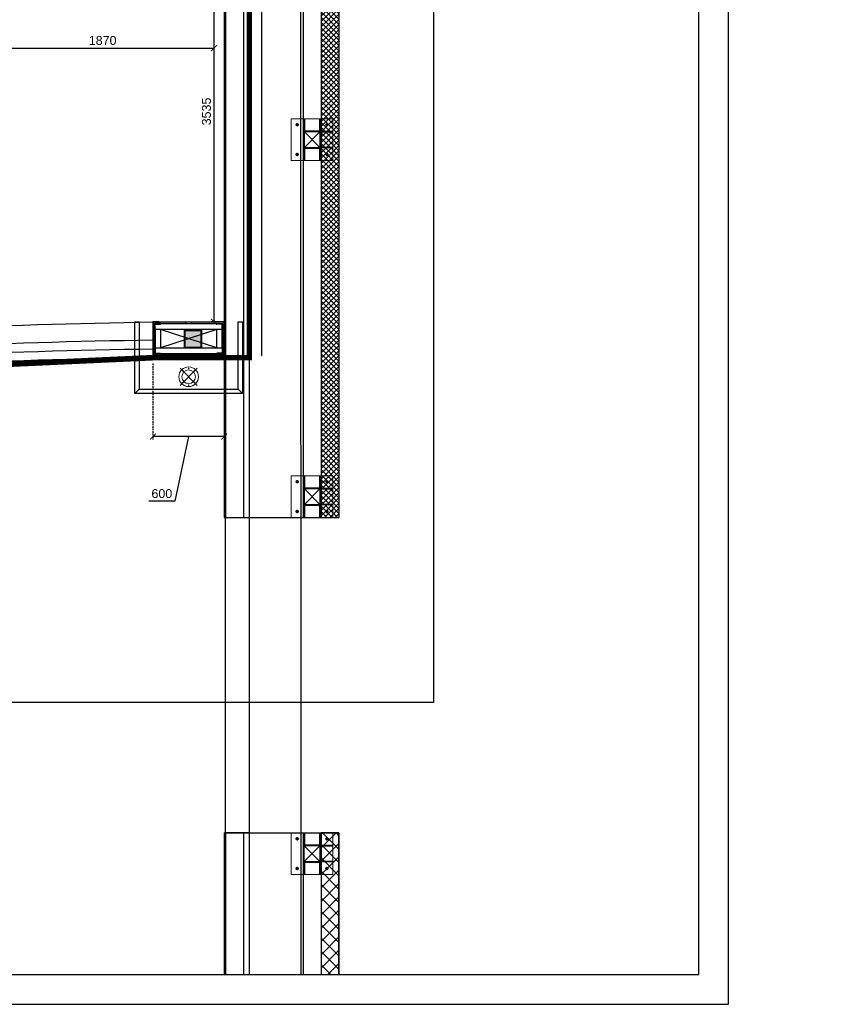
# Model space of a CAD drawing. Header units: millimetres. Extents: x 0 to 2243864, y 0 to 1237228.
# Tile 19 of 30: x 1054590 to 1061499, y 1127952 to 1136226. Entities that reach past the tile are written whole.
import ezdxf

# ---------------------------------------------------------------- set-up
doc = ezdxf.new("R2010")
doc.units = ezdxf.units.MM
doc.header["$LTSCALE"] = 7
doc.linetypes.add('Hidden', pattern=[6, 4, -2])
for name, color, linetype, lineweight in [('A-DETL', 255, 'Continuous', 13), ('A1-LIGHT FIXTURES', 255, 'Continuous', 9), ('A3-DIM', 4, 'Continuous', 13), ('FACADE COLUMN', 255, 'Continuous', 13), ('PD_025_TEXT', 61, 'Continuous', 25), ('PD_ELEVATION_03', 80, 'Continuous', 18), ('PLATE', 255, 'Continuous', 13), ('ST-STEEL', 255, 'Continuous', 13), ('steel member', 255, 'Continuous', 13)]:
    doc.layers.add(name, color=color, linetype=linetype, lineweight=lineweight)
for name, color, linetype in [('CT-DIM', 3, 'Continuous'), ('PD_BASE', 8, 'Continuous'), ('PD_DIMENSION', 201, 'Continuous')]:
    doc.layers.add(name, color=color, linetype=linetype)
doc.styles.get("Standard").update_dxf_attribs({"font": 'arial.ttf'})
doc.dimstyles.new('MM', dxfattribs={"dimtxt": 75, "dimasz": 50, "dimexe": 25, "dimexo": 50, "dimgap": 25, "dimtad": 1, "dimdec": 0, "dimrnd": 5, "dimtxsty": 'Standard', "dimblk": 'ARCHTICK', "dimcen": 2.5, "dimadec": 0, "dimazin": 0, "dimtfac": 1, "dimtdec": 0, "dimtmove": 0, "dimatfit": 3, "dimfxl": 1, "dimarcsym": 0})
pattern_1 = [(45, (-314595.0000000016, -105075.1952323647), (-3.535533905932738, 3.535533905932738), []), (135, (-314595.0000000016, -105075.1952323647), (-3.535533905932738, -3.535533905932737), [])]
pattern_2 = [(45, (-314605.0000000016, -105075.1952323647), (-3.535533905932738, 3.535533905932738), []), (135, (-314605.0000000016, -105075.1952323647), (-3.535533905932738, -3.535533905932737), [])]

# ---------------------------------------------------------------- blocks, each defined once
blk = doc.blocks.new('_ARCHTICK')
at = {"color": 0, "linetype": 'ByBlock', "const_width": 0.15}
blk.add_lwpolyline([(-0.5, -0.5), (0.5, 0.5)], dxfattribs=at)
blk = doc.blocks.new('*D83')
at = {"layer": 'Defpoints', "color": 0, "ltscale": 0.5, "transparency": 16777216}
for p in [(1056222.332654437, 1137221.612507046), (1056309.046243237, 1137221.612507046), (1056309.046243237, 1133687.660724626)]:
    blk.add_point(p, dxfattribs=at)
at = {"layer": 'PD_DIMENSION', "color": 0, "lineweight": -2, "ltscale": 0.5, "transparency": 16777216}
for p, q in [((1056259.046243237, 1137221.612507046), (1056197.332654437, 1137221.612507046)), ((1056222.332654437, 1133687.660724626), (1056222.332654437, 1137221.612507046)), ((1056259.046243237, 1133687.660724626), (1056197.332654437, 1133687.660724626))]:
    blk.add_line(p, q, dxfattribs=at)
at = {"layer": 'PD_DIMENSION', "color": 0, "lineweight": -2, "ltscale": 0.5, "transparency": 16777216, "xscale": 50, "yscale": 50, "zscale": 50}
for p, rotation in [((1056222.332654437, 1137221.612507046), 90), ((1056222.332654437, 1133687.660724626), 270)]:
    blk.add_blockref('_ARCHTICK', p, dxfattribs=dict(at, rotation=rotation))
at = {"layer": 'PD_DIMENSION', "color": 0, "ltscale": 0.5, "transparency": 16777216, "insert": (1056159.014100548, 1135454.636615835), "char_height": 75, "attachment_point": 5, "rotation": 90}
blk.add_mtext('3535', dxfattribs=at)
blk = doc.blocks.new('*D92')
at = {"layer": 'Defpoints', "color": 0, "ltscale": 0.5, "transparency": 16777216}
for p in [(1056222.332654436, 1135987.458458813), (1054351.738233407, 1135871.834986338), (1056222.332654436, 1135871.834986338)]:
    blk.add_point(p, dxfattribs=at)
at = {"layer": 'PD_DIMENSION', "color": 0, "lineweight": -2, "ltscale": 0.5, "transparency": 16777216}
for p, q in [((1054351.738233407, 1135921.834986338), (1054351.738233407, 1136012.458458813)), ((1056222.332654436, 1135921.834986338), (1056222.332654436, 1136012.458458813)), ((1054351.738233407, 1135987.458458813), (1056222.332654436, 1135987.458458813))]:
    blk.add_line(p, q, dxfattribs=at)
at = {"layer": 'PD_DIMENSION', "color": 0, "lineweight": -2, "ltscale": 0.5, "transparency": 16777216, "xscale": 50, "yscale": 50, "zscale": 50, "rotation": 180}
blk.add_blockref('_ARCHTICK', (1054351.738233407, 1135987.458458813), dxfattribs=at)
at = {"layer": 'PD_DIMENSION', "color": 0, "lineweight": -2, "ltscale": 0.5, "transparency": 16777216, "xscale": 50, "yscale": 50, "zscale": 50}
blk.add_blockref('_ARCHTICK', (1056222.332654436, 1135987.458458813), dxfattribs=at)
at = {"layer": 'PD_DIMENSION', "color": 0, "ltscale": 0.5, "transparency": 16777216, "insert": (1055287.035443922, 1136050.751432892), "char_height": 75, "attachment_point": 5}
blk.add_mtext('1870', dxfattribs=at)
blk = doc.blocks.new('*D124')
at = {"layer": 'Defpoints', "color": 0, "ltscale": 0.5, "transparency": 16777216}
for p in [(1032082.332927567, 1196358.442287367), (1032681.822019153, 1196358.442287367), (1032082.332927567, 1195695.05180171)]:
    blk.add_point(p, dxfattribs=at)
at = {"layer": 'PD_DIMENSION', "color": 0, "linetype": 'Hidden', "lineweight": -2, "ltscale": 0.5, "transparency": 16777216}
for p, q in [((1032082.332927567, 1196308.442287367), (1032082.332927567, 1195670.05180171)), ((1032681.822019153, 1196308.442287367), (1032681.822019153, 1195670.05180171))]:
    blk.add_line(p, q, dxfattribs=at)
at = {"layer": 'PD_DIMENSION', "color": 0, "lineweight": -2, "ltscale": 0.5, "transparency": 16777216}
for p, q in [((1032681.822019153, 1195695.05180171), (1032082.332927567, 1195695.05180171)), ((1032382.07747336, 1195695.05180171), (1032265.01616147, 1195152.762793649)), ((1032265.01616147, 1195152.762793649), (1032049.156679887, 1195152.762793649))]:
    blk.add_line(p, q, dxfattribs=at)
at = {"layer": 'PD_DIMENSION', "color": 0, "lineweight": -2, "ltscale": 0.5, "transparency": 16777216, "xscale": 50, "yscale": 50, "zscale": 50, "rotation": 180}
blk.add_blockref('_ARCHTICK', (1032082.332927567, 1195695.05180171), dxfattribs=at)
at = {"layer": 'PD_DIMENSION', "color": 0, "lineweight": -2, "ltscale": 0.5, "transparency": 16777216, "xscale": 50, "yscale": 50, "zscale": 50}
blk.add_blockref('_ARCHTICK', (1032681.822019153, 1195695.05180171), dxfattribs=at)
at = {"layer": 'PD_DIMENSION', "color": 0, "ltscale": 0.5, "transparency": 16777216, "insert": (1032157.086420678, 1195216.055767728), "char_height": 75, "attachment_point": 5}
blk.add_mtext('600', dxfattribs=at)
blk = doc.blocks.new('L1')
at = {"layer": 'A1-LIGHT FIXTURES'}
h = blk.add_hatch(color=251, dxfattribs=at)
h.dxf.hatch_style = 1
edge = h.paths.add_edge_path(flags=17)
edge.add_arc((0, 0), 57.5, -45.00000000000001, 315)
edge = h.paths.add_edge_path()
edge.add_arc((0, 0), 82.5, -45.00000000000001, 315)
at = {"layer": 'A1-LIGHT FIXTURES', "color": 251}
for p, q in [((0, 102.5), (0, -102.5)), ((102.5, 0), (-102.5, 0))]:
    blk.add_line(p, q, dxfattribs=at)
for radius in [82.5, 57.5]:
    blk.add_circle((0, 0), radius, dxfattribs=at)
at = {"layer": 'A3-DIM', "color": 251}
for p, q in [((-71.496662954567, 0.09999999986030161), (-70.09999999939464, 0.09999999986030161)), ((-70.09999999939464, 0.09999999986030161), (-70.09999999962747, 1.496662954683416)), ((-69.89999999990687, 0.09999999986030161), (-69.89999999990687, 1.496662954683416)), ((-69.89999999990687, 0.1000000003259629), (-68.50333704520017, 0.09999999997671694)), ((-0.09999999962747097, 70.09999999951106), (-1.496662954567, 70.0999999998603)), ((-0.09999999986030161, 69.89999999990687), (-1.496662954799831, 69.89999999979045)), ((-0.09999999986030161, 71.496662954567), (-0.09999999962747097, 70.09999999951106)), ((-0.1000000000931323, 69.90000000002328), (-0.09999999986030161, 68.50333704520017)), ((0.1000000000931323, 71.496662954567), (0.1000000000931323, 70.09999999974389)), ((1.496662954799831, 70.0999999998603), (0.09999999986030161, 70.09999999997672)), ((0.1000000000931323, 69.89999999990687), (0.1000000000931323, 68.50333704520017)), ((1.496662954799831, 69.89999999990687), (0.1000000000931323, 69.89999999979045)), ((49.39747468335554, 49.5974746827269), (48.00081172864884, 49.59747468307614)), ((49.39747468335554, 49.39747468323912), (48.00081172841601, 49.39747468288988)), ((49.39747468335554, 50.99413763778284), (49.39747468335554, 49.5974746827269)), ((49.39747468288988, 49.39747468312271), (49.39747468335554, 48.0008117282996)), ((49.59747468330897, 50.99413763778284), (49.59747468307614, 49.59747468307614)), ((50.99413763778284, 49.59747468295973), (49.59747468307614, 49.59747468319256)), ((49.59747468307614, 49.39747468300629), (49.59747468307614, 48.0008117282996)), ((50.99413763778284, 49.39747468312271), (49.59747468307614, 49.39747468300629)), ((69.89999999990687, 0.09999999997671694), (68.50333704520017, 0.1000000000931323)), ((69.89999999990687, 1.496662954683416), (69.89999999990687, 0.1000000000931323)), ((70.10000000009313, 1.496662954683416), (70.10000000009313, 0.09999999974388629)), ((71.49666295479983, 0.09999999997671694), (70.0999999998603, 0.09999999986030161)), ((-71.496662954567, -0.1000000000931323), (-70.09999999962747, -0.09999999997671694)), ((-70.09999999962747, -1.496662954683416), (-70.0999999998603, -0.09999999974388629)), ((-69.89999999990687, -0.09999999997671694), (-68.50333704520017, -0.1000000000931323)), ((-69.89999999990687, -1.496662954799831), (-69.89999999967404, -0.1000000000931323)), ((-49.59747468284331, -49.39747468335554), (-50.99413763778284, -49.39747468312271)), ((-49.59747468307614, -49.59747468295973), (-50.99413763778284, -49.59747468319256)), ((-49.59747468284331, -48.0008117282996), (-49.59747468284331, -49.39747468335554)), ((-49.59747468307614, -49.59747468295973), (-49.59747468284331, -50.99413763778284)), ((-49.39747468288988, -48.00081172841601), (-49.39747468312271, -49.39747468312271)), ((-48.00081172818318, -49.39747468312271), (-49.39747468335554, -49.39747468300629)), ((-49.39747468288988, -49.59747468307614), (-49.39747468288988, -50.99413763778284)), ((-48.00081172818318, -49.59747468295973), (-49.39747468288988, -49.59747468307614)), ((-1.496662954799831, -69.90000000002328), (-0.1000000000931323, -69.89999999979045)), ((-1.496662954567, -70.0999999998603), (-0.09999999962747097, -70.09999999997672)), ((-0.09999999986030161, -69.89999999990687), (-0.1000000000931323, -68.50333704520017)), ((-0.1000000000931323, -71.49666295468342), (-0.09999999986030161, -70.0999999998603)), ((0.1000000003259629, -69.89999999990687), (0.1000000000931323, -68.50333704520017)), ((0.1000000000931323, -69.90000000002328), (1.496662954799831, -69.89999999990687)), ((0.1000000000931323, -70.09999999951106), (1.496662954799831, -70.0999999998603)), ((0.1000000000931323, -71.49666295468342), (0.1000000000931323, -70.09999999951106)), ((69.89999999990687, -0.1000000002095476), (68.50333704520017, -0.09999999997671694)), ((69.89999999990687, -0.09999999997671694), (69.89999999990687, -1.496662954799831)), ((71.49666295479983, -0.09999999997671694), (70.09999999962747, -0.09999999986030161)), ((70.09999999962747, -0.09999999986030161), (70.10000000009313, -1.496662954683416))]:
    blk.add_line(p, q, dxfattribs=at)
for centre in [(-69.99999999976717, 0), (0, 69.99999999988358), (49.49747468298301, 49.49747468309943), (70, 0), (-49.49747468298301, -49.49747468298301), (0, -69.99999999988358)]:
    blk.add_circle(centre, 2.5, dxfattribs=at)
for centre, start, end in [((-69.99999999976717, 0), 93.82255372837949, 176.1774462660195), ((-69.99999999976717, 0), 3.822553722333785, 86.17744627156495), ((0, 69.99999999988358), 93.82255374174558, 176.1774462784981), ((0, 69.99999999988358), 183.8225537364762, 266.1774462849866), ((0, 69.99999999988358), 3.822553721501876, 86.1774462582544), ((0, 69.99999999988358), 273.8225537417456, 356.1774462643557), ((49.49747468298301, 49.49747468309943), 93.82255374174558, 176.1774462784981), ((49.49747468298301, 49.49747468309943), 183.8225537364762, 266.1774462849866), ((49.49747468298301, 49.49747468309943), 3.822553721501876, 86.1774462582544), ((49.49747468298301, 49.49747468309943), 273.8225537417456, 356.1774462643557), ((70, 0), 93.82255372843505, 176.1774462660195), ((70, 0), 3.822553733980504, 86.17744627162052), ((-69.99999999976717, 0), 183.8225537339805, 266.1774462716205), ((-69.99999999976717, 0), 273.8225537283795, 356.1774462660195), ((-49.49747468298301, -49.49747468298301), 93.82255374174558, 176.1774462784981), ((-49.49747468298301, -49.49747468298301), 183.8225537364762, 266.1774462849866), ((-49.49747468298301, -49.49747468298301), 3.822553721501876, 86.1774462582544), ((-49.49747468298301, -49.49747468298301), 273.8225537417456, 356.1774462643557), ((0, -69.99999999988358), 93.82255372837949, 176.177446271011), ((0, -69.99999999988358), 183.8225537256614, 266.1774462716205), ((0, -69.99999999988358), 3.822553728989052, 86.17744627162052), ((0, -69.99999999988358), 273.8225537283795, 356.1774462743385), ((70, 0), 183.8225537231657, 266.1774462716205), ((70, 0), 273.8225537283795, 356.1774462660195)]:
    blk.add_arc(centre, 1.5, start, end, dxfattribs=at)
blk = doc.blocks.new('A$C7fbb29f1')
at = {"layer": 'A-DETL', "linetype": 'Continuous'}
h = blk.add_hatch(dxfattribs=at)
h.set_pattern_fill('ANSI31', color=251)
h.set_pattern_definition([(45, (128439.4474470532, -80087.00507889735), (-0.08838834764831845, 0.08838834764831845), [])])
h.paths.add_polyline_path([(-75, -75), (-75, 75), (75, 75), (75, -75)])
h.paths.add_polyline_path([(-65, -65), (-65, 65), (65, 65), (65, -65)], flags=16)
at = {"layer": 'A-DETL', "color": 251, "linetype": 'Continuous'}
for points in [[(-75, -75), (75, -75), (75, 75), (-75, 75)], [(-65, -65), (65, -65), (65, 65), (-65, 65)]]:
    blk.add_lwpolyline(points, close=True, dxfattribs=at)
at = {"layer": 'FACADE COLUMN', "color": 251, "ltscale": 0.7}
for points in [[(65, 65), (-65, -65)], [(65, -65), (-65, 65)]]:
    blk.add_lwpolyline(points, dxfattribs=at)
blk = doc.blocks.new('A$C45923A03')
at = {"layer": 'ST-STEEL', "color": 251, "linetype": 'Continuous'}
for p, q in [((30, 0), (-30, 0)), ((0, -30), (0, 30))]:
    blk.add_line(p, q, dxfattribs=at)
for radius in [22.5, 12.5]:
    blk.add_circle((0, 0), radius, dxfattribs=at)
blk = doc.blocks.new('A$C4c822e5c')
at = {"layer": 'PLATE', "linetype": 'Continuous'}
h = blk.add_hatch(dxfattribs=at)
h.set_pattern_fill('ANSI37', color=251, scale=40)
h.set_pattern_definition(pattern_1)
h.paths.add_polyline_path([(5, 100), (5, 0), (13, 0), (13, 100)])
h = blk.add_hatch(dxfattribs=at)
h.set_pattern_fill('ANSI37', color=251, scale=40)
h.set_pattern_definition(pattern_2)
h.paths.add_polyline_path([(137, 100), (137, 0), (145, 0), (145, 100)])
h = blk.add_hatch(dxfattribs=at)
h.set_pattern_fill('ANSI37', color=251, scale=40, angle=-90.00000000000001)
h.set_pattern_definition([(315, (-104925.1952323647, 314595.0000000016), (3.535533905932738, 3.535533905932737), []), (44.99999999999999, (-104925.1952323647, 314595.0000000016), (-3.535533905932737, 3.535533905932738), [])])
h.paths.add_polyline_path([(-100, -5), (-100, -13), (0, -13), (0, -5)])
h = blk.add_hatch(dxfattribs=at)
h.set_pattern_fill('ANSI37', color=251, scale=40, angle=-90.00000000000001)
h.set_pattern_definition([(315, (-104925.1952323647, 314605.0000000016), (3.535533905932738, 3.535533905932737), []), (44.99999999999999, (-104925.1952323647, 314605.0000000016), (-3.535533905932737, 3.535533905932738), [])])
h.paths.add_polyline_path([(-100, -145), (-100, -137), (0, -137), (0, -145)])
h = blk.add_hatch(dxfattribs=at)
h.set_pattern_fill('ANSI37', color=251, scale=40)
h.set_pattern_definition(pattern_1)
h.paths.add_polyline_path([(5, -250), (5, -150), (13, -150), (13, -250)])
h = blk.add_hatch(dxfattribs=at)
h.set_pattern_fill('ANSI37', color=251, scale=40)
h.set_pattern_definition(pattern_2)
h.paths.add_polyline_path([(137, -250), (137, -150), (145, -150), (145, -250)])
at = {"layer": 'PLATE', "color": 251, "linetype": 'Continuous'}
blk.add_lwpolyline([(-100, 100), (250, 100), (250, -250), (-100, -250)], close=True, dxfattribs=at)
at = {"layer": 'steel member', "color": 251, "linetype": 'Continuous'}
for points in [[(5, 100), (13, 100), (13, 0), (5, 0)], [(145, 100), (137, 100), (137, 0), (145, 0)], [(-100, -5), (-100, -13), (0, -13), (0, -5)], [(-100, -145), (-100, -137), (0, -137), (0, -145)], [(5, -250), (13, -250), (13, -150), (5, -150)], [(145, -250), (137, -250), (137, -150), (145, -150)]]:
    blk.add_lwpolyline(points, close=True, dxfattribs=at)
at = {"layer": 'A-DETL', "color": 251, "linetype": 'Continuous'}
blk.add_blockref('A$C7fbb29f1', (75, -75), dxfattribs=at)
at = {"layer": 'ST-STEEL', "color": 251, "linetype": 'Continuous', "xscale": 0.4608000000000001, "yscale": 0.4608000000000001, "zscale": 0.4608000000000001}
for p in [(-50, 50), (200, 50), (-50, -200), (200, -200)]:
    blk.add_blockref('A$C45923A03', p, dxfattribs=at)
blk = doc.blocks.new('KJSDU')
at = {"layer": 'PD_BASE'}
h = blk.add_hatch(dxfattribs=at)
h.set_pattern_fill('ANSI37', color=251, scale=250)
h.set_pattern_definition([(45, (401408.107992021, 629697.4655444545), (-22.09708691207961, 22.09708691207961), []), (135, (401408.107992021, 629697.4655444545), (-22.09708691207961, -22.09708691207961), [])])
h.paths.add_polyline_path([(1033643.847757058, 1210428.174594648), (1033493.887776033, 1210428.174594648), (1033493.957691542, 1195015.783488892), (1033643.847757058, 1195015.783488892)])
h = blk.add_hatch(color=251, dxfattribs=at)
h.dxf.hatch_style = 1
h.paths.add_polyline_path([(1032133.832925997, 1196371.4401503), (1032131.832925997, 1196371.4401503), (1032131.832925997, 1196359.4401503), (1032082.832925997, 1196359.440150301), (1032082.832925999, 1196658.444381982), (1032131.332925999, 1196658.444381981), (1032131.332925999, 1196660.444381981), (1032080.832925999, 1196660.444381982), (1032080.832925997, 1196357.440150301), (1032133.832925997, 1196357.4401503)])
h = blk.add_hatch(dxfattribs=at)
h.set_pattern_fill('GOST_WOOD', color=251, angle=89.99999999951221)
h.set_pattern_definition([(179.9999999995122, (1157551.063160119, 7184148.957564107), (5.108254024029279e-11, 6), [10, -2]), (179.9999999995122, (1157553.063160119, 7184150.957564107), (5.108254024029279e-11, 6), [6, -1.5, 3, -1.5]), (179.9999999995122, (1157556.063160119, 7184152.957564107), (5.108254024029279e-11, 6), [10, -2])])
h.paths.add_polyline_path([(1032669.83288481, 1196371.4391052), (1032644.832913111, 1196371.4391052), (1032644.832913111, 1196391.440150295), (1032119.832925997, 1196391.440672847), (1032119.832925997, 1196371.439627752), (1032094.832907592, 1196371.439105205), (1032094.832907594, 1196646.443336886), (1032669.832947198, 1196646.443336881)], flags=16)
h.paths.add_polyline_path([(1032406.332927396, 1196658.443336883), (1032406.332927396, 1196646.443336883), (1032358.332927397, 1196646.443336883), (1032358.332927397, 1196658.443336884), (1032082.832925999, 1196658.443336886), (1032082.832925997, 1196359.439105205), (1032131.832907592, 1196359.438582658), (1032131.832907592, 1196379.439627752), (1032632.832913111, 1196379.440150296), (1032632.832913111, 1196359.4391052), (1032681.832882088, 1196359.4391052), (1032681.832949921, 1196658.443336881)])
h = blk.add_hatch(color=251, dxfattribs=at)
h.dxf.hatch_style = 1
edge = h.paths.add_edge_path()
edge.add_line((1032144.832925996, 1196646.444381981), (1032096.832925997, 1196646.444381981))
edge.add_arc((1032096.832925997, 1196644.444381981), 2, 90, 180)
edge.add_line((1032094.832925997, 1196644.444381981), (1032094.832925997, 1196596.444381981))
edge.add_line((1032094.832925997, 1196596.444381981), (1032099.832925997, 1196596.444381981))
edge.add_line((1032099.832925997, 1196596.444381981), (1032099.832925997, 1196641.444381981))
edge.add_line((1032099.832925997, 1196641.444381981), (1032144.832925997, 1196641.444381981))
edge.add_line((1032144.832925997, 1196641.444381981), (1032144.832925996, 1196646.444381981))
h = blk.add_hatch(color=251, dxfattribs=at)
h.dxf.hatch_style = 1
edge = h.paths.add_edge_path()
edge.add_line((1032619.832968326, 1196646.444381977), (1032667.832968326, 1196646.444381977))
edge.add_arc((1032667.832968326, 1196644.444381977), 2, 0, 90, ccw=False)
edge.add_line((1032669.832968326, 1196644.444381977), (1032669.832968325, 1196596.444381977))
edge.add_line((1032669.832968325, 1196596.444381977), (1032664.832968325, 1196596.444381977))
edge.add_line((1032664.832968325, 1196596.444381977), (1032664.832968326, 1196641.444381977))
edge.add_line((1032664.832968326, 1196641.444381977), (1032619.832968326, 1196641.444381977))
edge.add_line((1032619.832968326, 1196641.444381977), (1032619.832968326, 1196646.444381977))
h = blk.add_hatch(color=251, dxfattribs=at)
h.dxf.hatch_style = 1
h.paths.add_polyline_path([(1032632.832931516, 1196371.4401503), (1032630.832931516, 1196371.4401503), (1032630.832931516, 1196357.440150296), (1032683.832917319, 1196357.440150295), (1032683.832955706, 1196660.444381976), (1032633.332955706, 1196660.444381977), (1032633.332955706, 1196658.443336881), (1032681.832949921, 1196658.443336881), (1032681.832918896, 1196359.440150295), (1032632.832931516, 1196359.440150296)])
h = blk.add_hatch(color=251, dxfattribs=at)
h.dxf.hatch_style = 2
h.paths.add_polyline_path([(1032349.822019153, 1196447.07264955), (1032487.822019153, 1196447.07264955), (1032487.822019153, 1196585.07264955), (1032349.822019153, 1196585.07264955)], flags=16)
h.paths.add_polyline_path([(1032343.822019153, 1196441.07264955), (1032493.822019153, 1196441.07264955), (1032493.822019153, 1196591.07264955), (1032343.822019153, 1196591.07264955)])
h = blk.add_hatch(color=251, dxfattribs=at)
h.dxf.hatch_style = 1
edge = h.paths.add_edge_path()
edge.add_line((1032144.832944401, 1196391.4401503), (1032096.832944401, 1196391.4401503))
edge.add_arc((1032096.832944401, 1196393.4401503), 2, 180, 270, ccw=False)
edge.add_line((1032094.832944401, 1196393.4401503), (1032094.832944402, 1196441.4401503))
edge.add_line((1032094.832944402, 1196441.4401503), (1032099.832944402, 1196441.4401503))
edge.add_line((1032099.832944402, 1196441.4401503), (1032099.832944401, 1196396.4401503))
edge.add_line((1032099.832944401, 1196396.4401503), (1032144.832944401, 1196396.4401503))
edge.add_line((1032144.832944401, 1196396.4401503), (1032144.832944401, 1196391.4401503))
h = blk.add_hatch(color=251, dxfattribs=at)
h.dxf.hatch_style = 1
edge = h.paths.add_edge_path()
edge.add_line((1032619.832889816, 1196391.440150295), (1032667.832889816, 1196391.440150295))
edge.add_arc((1032667.832889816, 1196393.440150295), 2, 270, 360)
edge.add_line((1032669.832889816, 1196393.440150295), (1032669.832889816, 1196441.440150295))
edge.add_line((1032669.832889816, 1196441.440150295), (1032664.832889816, 1196441.440150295))
edge.add_line((1032664.832889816, 1196441.440150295), (1032664.832889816, 1196396.440150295))
edge.add_line((1032664.832889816, 1196396.440150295), (1032619.832889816, 1196396.440150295))
edge.add_line((1032619.832889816, 1196396.440150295), (1032619.832889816, 1196391.440150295))
h = blk.add_hatch(dxfattribs=at)
h.set_pattern_fill('GOST_WOOD', color=251, scale=1.5, angle=179.9999999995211)
h.set_pattern_definition([(270, (1157551.063160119, 7184148.957564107), (-9, 7.523347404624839e-11), [15, -3]), (270, (1157548.063160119, 7184151.957564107), (-9, 7.523347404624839e-11), [9, -2.25, 4.5, -2.25]), (270, (1157545.063160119, 7184156.457564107), (-9, 7.523347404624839e-11), [15, -3])])
h.paths.add_polyline_path([(1032119.832925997, 1196391.4401503), (1032119.832925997, 1196371.439105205), (1032094.832907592, 1196371.439105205), (1032094.832907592, 1196391.4401503)])
h = blk.add_hatch(color=251, dxfattribs=at)
h.dxf.hatch_style = 1
h.paths.add_polyline_path([(1032630.832931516, 1196371.4401503), (1032632.832931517, 1196371.4401503), (1032632.832931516, 1196379.440150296), (1032131.832925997, 1196379.4401503), (1032131.832925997, 1196371.4401503), (1032133.832925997, 1196371.4401503), (1032133.832925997, 1196377.4401503), (1032630.832931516, 1196377.440150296)])
h = blk.add_hatch(dxfattribs=at)
h.set_pattern_fill('ANSI36', color=251, scale=10)
h.set_pattern_definition([(45, (1157551.063160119, 7184148.957564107), (0.6629126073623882, 2.430679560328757), [3.125, -0.625, 0, -0.625])])
h.paths.add_polyline_path([(1032630.832931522, 1196371.440150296), (1032133.832925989, 1196371.4401503), (1032133.832925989, 1196377.4401503), (1032630.832931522, 1196377.440150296)])
h = blk.add_hatch(dxfattribs=at)
h.set_pattern_fill('GOST_WOOD', color=251, scale=1.5, angle=179.9999999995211)
h.set_pattern_definition([(270, (1399605.990330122, 1176283.389622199), (-9, 7.523347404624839e-11), [15, -3]), (270, (1399602.990330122, 1176286.389622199), (-9, 7.523347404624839e-11), [9, -2.25, 4.5, -2.25]), (270, (1399599.990330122, 1176290.889622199), (-9, 7.523347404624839e-11), [15, -3])])
h.paths.add_polyline_path([(1032669.832889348, 1196391.440144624), (1032669.832898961, 1196371.4391052), (1032644.832898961, 1196371.4391052), (1032644.832931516, 1196391.440150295)])
h = blk.add_hatch(dxfattribs=at)
h.set_pattern_fill('ANSI37', color=251, scale=25)
h.set_pattern_definition([(45, (401408.107992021, 629697.4655444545), (-56.12660075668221, 56.12660075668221), []), (135, (401408.107992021, 629697.4655444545), (-56.12660075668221, -56.1266007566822), [])])
h.paths.add_polyline_path([(1033493.847757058, 1191174.820790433), (1033643.847757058, 1191174.820790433), (1033643.847757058, 1192365.733248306), (1033493.847757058, 1192365.733248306)])
at = {"layer": 'PD_BASE', "color": 251}
for p, q in [((1032681.822019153, 1210428.174594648, -999001.3930008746), (1032681.822019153, 1195015.783488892, -999001.3930008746)), ((1032691.822019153, 1210428.174594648, -999001.3930008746), (1032691.822019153, 1195015.783488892, -999001.3930008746)), ((1032843.822019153, 1210428.174594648, -999001.3930008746), (1032843.822019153, 1195015.783488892, -999001.3930008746)), ((1032891.822019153, 1210428.174594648, -999001.3930008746), (1032891.822019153, 1195015.783488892, -999001.3930008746)), ((1033343.822019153, 1210428.174594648, -999001.3930008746), (1033343.822019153, 1195015.783488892, -999001.3930008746)), ((1033493.822019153, 1210428.174594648, -999001.3930008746), (1033493.822019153, 1195015.783488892, -999001.3930008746)), ((1033493.847757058, 1210428.174594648, -999001.3930008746), (1033493.847757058, 1195015.783488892, -999001.3930008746)), ((1033643.847757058, 1210428.174594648, -999001.3930008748), (1033643.847757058, 1195015.783488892, -999001.3930008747)), ((1032993.822019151, 1206285.418325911), (1032993.822019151, 1196375.290269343)), ((1032358.332927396, 1196646.443336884), (1032358.332927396, 1196658.443336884)), ((1032406.332927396, 1196646.443336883), (1032406.332927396, 1196658.443336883)), ((1032619.832889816, 1196441.440150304), (1032144.832929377, 1196596.444381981)), ((1032619.832889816, 1196596.444381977), (1032144.832941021, 1196441.4401503)), ((1032133.832925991, 1196371.4401503), (1032131.832925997, 1196371.4401503)), ((1032133.832925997, 1196357.4401503), (1032630.8329315, 1196357.440149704)), ((1032630.832931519, 1196371.4401503), (1032632.832931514, 1196371.4401503)), ((1031930.832924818, 1196058.242276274), (1031965.832924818, 1196093.242276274)), ((1032798.83291609, 1196093.242276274), (1032833.83291609, 1196058.242276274)), ((1032681.822019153, 1195015.783488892, -999001.3930008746), (1032891.822019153, 1195015.783488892, -999001.3930008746)), ((1032891.822019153, 1195015.783488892, -999001.3930008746), (1033643.847757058, 1195015.783488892, -999001.3930008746)), ((1032681.822019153, 1192365.733248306, -999001.3930008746), (1032681.822019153, 1191174.820790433, -999001.3930008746)), ((1032681.822019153, 1192365.733248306, -999001.3930008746), (1033643.847757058, 1192365.733248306, -999001.3930008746)), ((1032691.822019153, 1192365.733248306, -999001.3930008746), (1032691.822019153, 1191174.820790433, -999001.3930008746)), ((1032843.822019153, 1192365.733248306, -999001.3930008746), (1032843.822019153, 1191174.820790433, -999001.3930008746)), ((1032891.822019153, 1192365.733248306, -999001.3930008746), (1032891.822019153, 1191174.820790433, -999001.3930008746)), ((1033343.822019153, 1192365.733248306, -999001.3930008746), (1033343.822019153, 1191174.820790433, -999001.3930008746)), ((1033493.822019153, 1192365.733248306, -999001.3930008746), (1033493.822019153, 1191174.820790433, -999001.3930008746)), ((1033493.847757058, 1192365.733248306, -999001.3930008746), (1033493.847757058, 1191174.820790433, -999001.3930008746)), ((1033643.847757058, 1192365.733248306, -999001.3930008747), (1033643.847757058, 1191174.820790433, -999001.3930008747))]:
    blk.add_line(p, q, dxfattribs=at)
for points in [[(1018233.892972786, 1190924.820790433), (1036915.8537489, 1190924.820790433), (1036915.8537489, 1210678.174594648), (1018233.892972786, 1210678.174594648)], [(1018483.892972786, 1191174.820790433), (1036665.8537489, 1191174.820790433), (1036665.8537489, 1210428.174594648), (1018483.892972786, 1210428.174594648)]]:
    blk.add_lwpolyline(points, close=True, dxfattribs=at)
for points, elevation in [([(1033319.47785942, 1208972.261167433), (1033323.559834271, 1191174.820790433)], -9.313225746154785e-10), ([(1032131.332925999, 1196660.444381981), (1032080.832925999, 1196660.444381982), (1032080.832925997, 1196357.440150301), (1032133.832925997, 1196357.4401503), (1032133.832925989, 1196377.4401503), (1032630.832931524, 1196377.440150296), (1032630.8329315, 1196357.440150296), (1032683.832917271, 1196357.440150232), (1032683.83295569, 1196660.444381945), (1032633.332955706, 1196660.444382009), (1032633.332955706, 1196658.443336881), (1032681.832949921, 1196658.443336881), (1032681.832918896, 1196359.440150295), (1032632.832931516, 1196359.440150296), (1032632.832931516, 1196379.440150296), (1032131.832925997, 1196379.4401503), (1032131.832925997, 1196359.4401503), (1032082.832925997, 1196359.440150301), (1032082.832925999, 1196658.444381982), (1032131.332925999, 1196658.444381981), (1032131.332925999, 1196660.444381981)], -9.313225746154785e-10), ([(1032406.332927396, 1196658.443336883), (1032681.832949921, 1196658.443336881), (1032681.832882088, 1196359.4391052), (1032632.832913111, 1196359.4391052), (1032632.832913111, 1196379.4391052), (1032131.832907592, 1196379.439105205), (1032131.832907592, 1196359.439105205), (1032082.832907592, 1196359.439105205), (1032082.832907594, 1196658.443336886), (1032358.332927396, 1196658.443336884)], -9.313225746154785e-10), ([(1032664.832968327, 1196441.440150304), (1032664.832968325, 1196596.444381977), (1032099.832925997, 1196596.444381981), (1032099.832944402, 1196441.4401503), (1032664.832889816, 1196441.440150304)], -9.313225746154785e-10), ([(1032144.832929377, 1196596.444381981), (1032144.832941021, 1196441.4401503)], -9.313225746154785e-10), ([(1032619.832889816, 1196441.440150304), (1032619.832889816, 1196596.444381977)], -9.313225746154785e-10), ([(1032119.832925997, 1196391.4401503), (1032119.832925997, 1196371.4401503), (1032094.832925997, 1196371.4401503), (1032094.832925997, 1196391.4401503), (1032119.832925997, 1196391.4401503)], -9.313225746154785e-10), ([(1032669.832931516, 1196391.440150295), (1032669.832931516, 1196371.440150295), (1032644.832931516, 1196371.440150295), (1032644.832931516, 1196391.440150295), (1032669.832931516, 1196391.440150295)], -9.313225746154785e-10), ([(1033643.847757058, 1191174.820790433), (1033643.847757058, 1192365.733248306), (1033493.847757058, 1192365.733248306), (1033493.847757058, 1191174.820790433)], -999001.3930008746)]:
    blk.add_lwpolyline(points, dxfattribs=dict(at, elevation=elevation))
at = {"layer": 'PD_BASE', "color": 251, "elevation": -9.313225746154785e-10}
for points in [[(1018483.892972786, 1195111.010580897, -0.003351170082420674), (1019406.671356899, 1195302.012668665), (1019996.777409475, 1195417.415055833, -0.01358275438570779), (1023765.737305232, 1196032.163053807), (1024361.92891905, 1196110.255459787, -0.02753675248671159), (1032079.953111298, 1196658.442287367), (1032681.822019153, 1196658.442287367)], [(1032144.832925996, 1196646.444381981), (1032096.832925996, 1196646.444381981, 0.414213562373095), (1032094.832925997, 1196644.444381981), (1032094.832925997, 1196596.444381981), (1032099.832925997, 1196596.444381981), (1032099.832925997, 1196641.444381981), (1032144.832925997, 1196641.444381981), (1032144.832925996, 1196646.444381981)], [(1032619.832968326, 1196646.444381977), (1032667.832968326, 1196646.444381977, -0.414213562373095), (1032669.832968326, 1196644.444381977), (1032669.832968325, 1196596.444381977), (1032664.832968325, 1196596.444381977), (1032664.832968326, 1196641.444381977), (1032619.832968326, 1196641.444381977), (1032619.832968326, 1196646.444381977)], [(1024381.092122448, 1195961.484244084, -0.02753137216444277), (1032081.142383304, 1196508.442287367)], [(1024391.032603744, 1195887.144079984, -0.02752738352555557), (1032081.737496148, 1196433.442287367)], [(1032144.832944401, 1196391.4401503), (1032096.832944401, 1196391.4401503, -0.414213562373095), (1032094.832944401, 1196393.4401503), (1032094.832944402, 1196441.4401503), (1032099.832944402, 1196441.4401503), (1032099.832944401, 1196396.4401503), (1032144.832944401, 1196396.4401503), (1032144.832944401, 1196391.4401503)], [(1032619.832889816, 1196391.440150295), (1032667.832889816, 1196391.440150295, 0.414213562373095), (1032669.832889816, 1196393.440150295), (1032669.832889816, 1196441.440150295), (1032664.832889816, 1196441.440150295), (1032664.832889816, 1196396.440150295), (1032619.832889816, 1196396.440150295), (1032619.832889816, 1196391.440150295)], [(1018483.892972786, 1194804.188901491, -0.003578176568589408), (1019464.879534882, 1195007.713126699), (1020053.725118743, 1195122.86901394, -0.01357817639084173), (1023805.336839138, 1195734.787383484), (1024400.254985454, 1195812.712983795, -0.02752597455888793), (1032082.332927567, 1196358.442287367), (1032681.822019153, 1196358.442287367)]]:
    blk.add_lwpolyline(points, format="xyb", dxfattribs=at)
at = {"layer": 'PD_BASE', "color": 251}
for points, elevation in [([(1032833.83291609, 1196660.444381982), (1032833.83291609, 1196058.242276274), (1031930.832924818, 1196058.242276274), (1031930.832924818, 1196660.444381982), (1031965.832924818, 1196660.444381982), (1031965.832924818, 1196093.242276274), (1032798.83291609, 1196093.242276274), (1032798.83291609, 1196660.444381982)], -9.313225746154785e-10), ([(1032669.83288481, 1196371.4391052), (1032644.832913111, 1196371.4391052), (1032644.832913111, 1196391.4391052), (1032119.832907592, 1196391.439105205), (1032119.832907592, 1196371.439105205), (1032094.832907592, 1196371.439105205), (1032094.832907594, 1196646.444390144), (1032669.832968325, 1196646.444381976)], -9.313225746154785e-10), ([(1032669.832968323, 1196391.440150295), (1032094.832925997, 1196391.4401503), (1032094.832925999, 1196646.444381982), (1032669.832968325, 1196646.444381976)], -9.313225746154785e-10), ([(1032343.822019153, 1196441.07264955), (1032493.822019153, 1196441.07264955), (1032493.822019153, 1196591.07264955), (1032343.822019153, 1196591.07264955)], -9.313225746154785e-10), ([(1032349.822019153, 1196447.07264955), (1032487.822019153, 1196447.07264955), (1032487.822019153, 1196585.07264955), (1032349.822019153, 1196585.07264955)], -9.313225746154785e-10), ([(1032630.832931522, 1196371.440150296), (1032133.832925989, 1196371.4401503), (1032133.832925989, 1196377.4401503), (1032630.832931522, 1196377.440150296)], -9.313225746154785e-10), ([(1032691.822019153, 1195015.783488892), (1032891.822019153, 1195015.783488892), (1032891.822019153, 1192365.733248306), (1032691.822019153, 1192365.733248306)], -999001.3930008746)]:
    blk.add_lwpolyline(points, close=True, dxfattribs=dict(at, elevation=elevation))
blk.add_arc((1033194.032456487, 1126367.270528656), 70000, 90.90997670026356, 97.21687282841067, dxfattribs=at)
at = {"layer": 'PD_BASE', "color": 251, "xscale": -1}
for p in [(1033493.822019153, 1198265.783488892, -999001.3930008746), (1033493.822019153, 1195265.783488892, -999001.3930008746), (1033493.743867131, 1192265.733248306, -999001.3930008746)]:
    blk.add_blockref('A$C4c822e5c', p, dxfattribs=at)
at = {"layer": 'PD_BASE', "color": 251, "rotation": 45}
blk.add_blockref('L1', (1032382.332927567, 1196198.442287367), dxfattribs=at)
at = {"layer": 'PD_DIMENSION', "color": 251, "ltscale": 0.5}
dim = blk.add_linear_dim(base=(1032082.332927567, 1195695.05180171), p1=(1032681.822019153, 1196358.442287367), p2=(1032082.332927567, 1196358.442287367), angle=180, dimstyle='MM', override={"dimtmove": 1}, dxfattribs=at)
dim.commit()
dim.dimension.update_dxf_attribs({"geometry": '*D124', "text_midpoint": (1032240.01616147, 1195152.762793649), "dimtype": 161})
blk = doc.blocks.new("KJSDVYUU'")
at = {"layer": 'CT-DIM', "color": 251}
blk.add_lwpolyline([(983921.4039485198, 1139179.827757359), (999495.873852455, 1139179.827757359), (999495.873852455, 1130487.691409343), (983921.4039485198, 1130487.691409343)], close=True, dxfattribs=at)
at = {"layer": 'PD_BASE', "color": 251}
blk.add_blockref('KJSDU', (-34942.17475392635, -62972.78365732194), dxfattribs=at)

msp = doc.modelspace()

# ---------------------------------------------------------------- linework, layer by layer
at = {"layer": 'PD_ELEVATION_03', "const_width": 47, "elevation": -9.313225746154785e-10}
msp.add_lwpolyline([(1043371.046242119, 1132090.128531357, -0.04439568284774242), (1055709.55715051, 1133385.653854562), (1056519.046242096, 1133385.653854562), (1056519.046242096, 1137221.60355566), (1044890.874067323, 1137221.830210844), (1044890.396518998, 1135221.830317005), (1043371.046242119, 1135221.830317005)], format="xyb", close=True, dxfattribs=at)

# ---------------------------------------------------------------- block references
at = {"layer": 'PD_BASE', "color": 251}
msp.add_blockref("KJSDVYUU'", (58569.39897801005, 0), dxfattribs=at)

# ---------------------------------------------------------------- texts
at = {"layer": 'PD_025_TEXT', "insert": (1054638.753158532, 1136944.262010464), "char_height": 50, "width": 1365.884117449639, "attachment_point": 1, "rotation": 359.9918668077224}
msp.add_mtext('\\pi428.33296;{\\H3x;600 X 600 \\P\\pi198.93323;START TILE}', dxfattribs=at)

# ---------------------------------------------------------------- dimensions: what is measured, and where the dimension line sits
at = {"layer": 'PD_DIMENSION', "ltscale": 0.5}
dim = msp.add_linear_dim(base=(1056222.332654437, 1137221.612507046), p1=(1056309.046243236, 1133687.660724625), p2=(1056309.046243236, 1137221.612507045), angle=90, dimstyle='MM', override={"dimtmove": 1}, dxfattribs=at)
dim.commit()
dim.dimension.update_dxf_attribs({"geometry": '*D83', "text_midpoint": (1056159.014100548, 1135454.636615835)})
dim = msp.add_linear_dim(base=(1056222.332654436, 1135987.458458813), p1=(1054351.738233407, 1135871.834986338), p2=(1056222.332654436, 1135871.834986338), dimstyle='MM', override={"dimtmove": 1}, dxfattribs=at)
dim.commit()
dim.dimension.update_dxf_attribs({"geometry": '*D92', "text_midpoint": (1055287.035443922, 1136050.751432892)})

doc.saveas('drawing.dxf')
